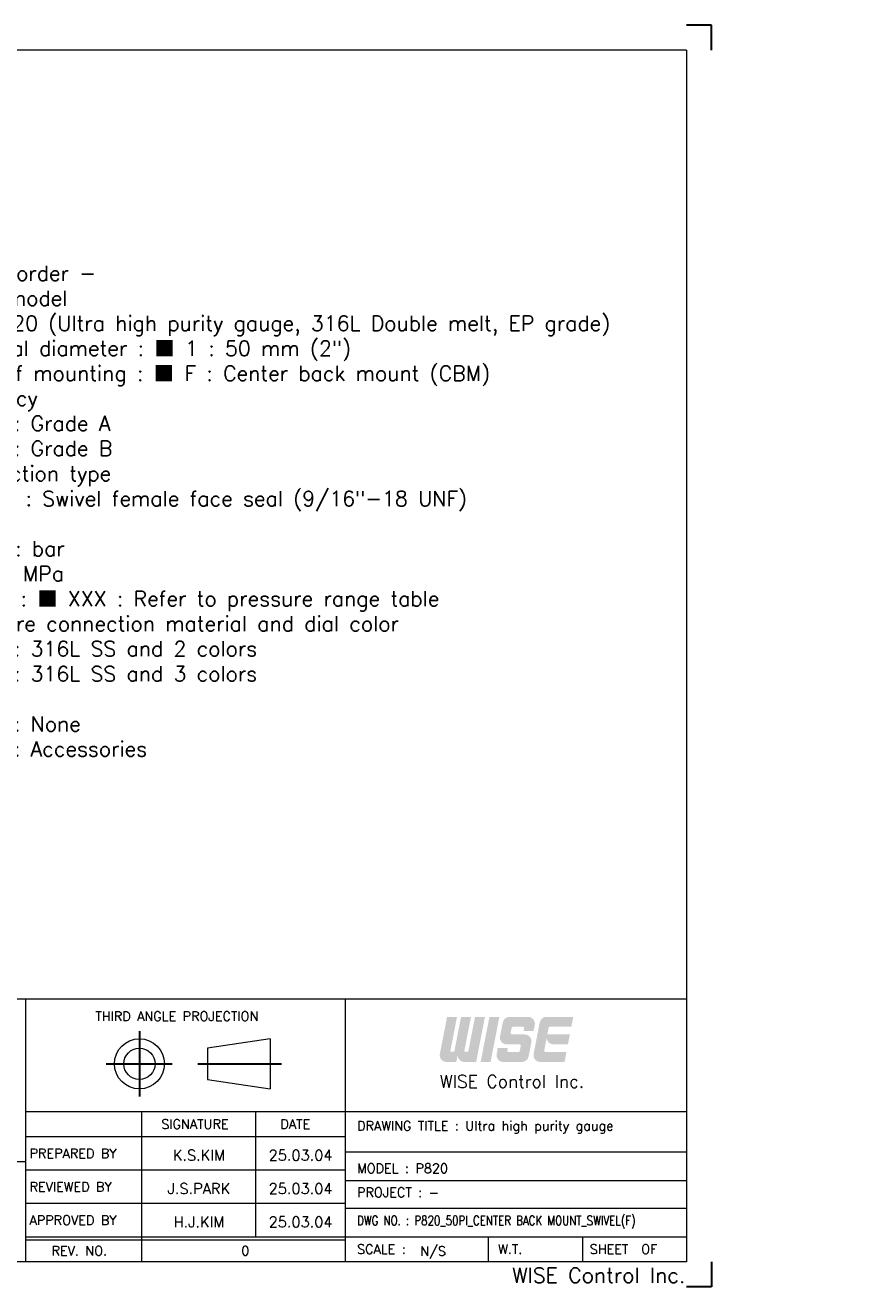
# Model space of a CAD drawing. Extents: x 418 to 806, y 7 to 259.
# Tile 2 of 2: x 637 to 806, y 7 to 259. Entities that reach past the tile are written whole.
import ezdxf
from ezdxf.enums import TextEntityAlignment as Align

# ---------------------------------------------------------------- set-up
doc = ezdxf.new("R2010")
doc.units = 0
doc.header["$LTSCALE"] = 17
doc.header["$MEASUREMENT"] = 0
doc.linetypes.add('CENTER', pattern=[2, 1.25, -0.25, 0.25, -0.25])
doc.linetypes.add('DASHEDX2', pattern=[1.5, 1, -0.5])
doc.layers.get('0').update_dxf_attribs({"linetype": 'DASHEDX2', "lineweight": 18})
doc.layers.add('4', color=4, linetype='CONTINUOUS', lineweight=30)
doc.styles.add('ROMANC', font='romans.shx', dxfattribs={"bigfont": 'whgtxt.shx'})
doc.styles.add('ROMANS', font='ROMANS.shx', dxfattribs={"bigfont": 'whgtxt.shx'})

msp = doc.modelspace()

# ---------------------------------------------------------------- hatches: boundary and pattern name
at = {"layer": '4', "linetype": 'CENTER'}
for points in [[(723.24, 53.369, 0.4142136), (724.59, 52.018), (726.939, 52.018), (728.689, 61.022), (726.708, 61.022), (725.361, 54.089), (724.55, 54.089), (725.898, 61.022), (723.917, 61.022), (722.569, 54.089), (721.759, 54.089), (723.107, 61.022), (721.126, 61.022), (719.688, 53.626, 0.4716306), (721.014, 52.018), (722.977, 52.018)], [(731.57, 61.022), (729.589, 61.022), (727.839, 52.018), (729.82, 52.018)], [(737.416, 53.111), (737.958, 55.902, 0.4716306), (736.632, 57.51), (734.097, 57.51, -0.4716306), (733.831, 57.832), (734.024, 58.823, -0.3590367), (734.289, 59.041), (736.26, 59.041, -0.4716306), (736.525, 58.719), (736.43, 58.231), (738.411, 58.231), (738.641, 59.414, 0.4716306), (737.315, 61.022), (733.584, 61.022, 0.3590367), (732.258, 59.929), (731.716, 57.138, 0.4716306), (733.041, 55.53), (735.577, 55.53, -0.4716306), (735.842, 55.208), (735.65, 54.218, -0.3590367), (735.385, 53.999), (733.414, 53.999, -0.4716306), (733.149, 54.321), (733.244, 54.809), (731.263, 54.809), (731.033, 53.626, 0.4716306), (732.359, 52.018), (736.09, 52.018, 0.3590367)], [(744.971, 53.999), (740.797, 53.999, -0.4716306), (740.532, 54.321), (740.767, 55.53), (741.03, 56.88, 0.4142136), (742.38, 55.53), (745.269, 55.53), (745.654, 57.51), (741.152, 57.51), (741.407, 58.823, -0.3590367), (741.672, 59.041), (745.951, 59.041), (746.337, 61.022), (740.967, 61.022, 0.3590367), (739.641, 59.929), (738.416, 53.626, 0.4716306), (739.742, 52.018), (744.586, 52.018)]]:
    msp.add_hatch(color=1, dxfattribs=at).paths.add_polyline_path(points)

# ---------------------------------------------------------------- linework, layer by layer
at = {"color": 4, "linetype": 'Continuous'}
for p, q in [((768.928, 254.108), (422.533, 254.108)), ((768.928, 254.108), (768.928, 12.112)), ((581.35, 64.634), (636.998, 64.634)), ((636.998, 64.634), (768.928, 64.634)), ((685.757, 56.64), (673.252, 54.764)), ((685.757, 56.64), (685.757, 46.635)), ((673.252, 54.764), (673.252, 48.511)), ((673.252, 48.511), (685.757, 46.635)), ((768.928, 12.112), (422.533, 12.112))]:
    msp.add_line(p, q, dxfattribs=at)
at = {"color": 3, "linetype": 'Continuous'}
for p, q in [((636.998, 12.112), (636.998, 64.634)), ((700.775, 64.634), (700.775, 12.112)), ((636.998, 42.124), (768.928, 42.124)), ((660.133, 12.112), (660.133, 42.124)), ((682.955, 17.114), (682.955, 42.124)), ((636.998, 37.122), (700.775, 37.122)), ((581.35, 32.12), (636.998, 32.12)), ((636.998, 30.453), (700.775, 30.453)), ((636.998, 23.783), (700.775, 23.783)), ((636.998, 16.489), (700.775, 16.489)), ((729.302, 17.114), (729.302, 12.112)), ((748.186, 17.114), (748.186, 12.112))]:
    msp.add_line(p, q, dxfattribs=at)
at = {"color": 7, "linetype": 'Continuous'}
for p, q in [((768.928, 33.996), (700.775, 33.996)), ((700.775, 28.369), (768.928, 28.369)), ((768.928, 22.741), (700.775, 22.741)), ((636.998, 17.114), (768.928, 17.114))]:
    msp.add_line(p, q, dxfattribs=at)
at = {"color": 4, "linetype": 'Continuous'}
for radius in [5.002, 3.126]:
    msp.add_circle((659.672, 51.637), radius, dxfattribs=at)
at = {"layer": '4', "color": 1}
for p, q in [((773.931, 259.11), (768.928, 259.11)), ((773.931, 254.108), (773.931, 259.11)), ((773.931, 12.112), (773.931, 7.11)), ((773.931, 7.11), (768.928, 7.11))]:
    msp.add_line(p, q, dxfattribs=at)
at = {"layer": '4', "color": 1, "linetype": 'CENTER'}
for p, q in [((659.672, 58.18), (659.672, 45.086)), ((653.023, 51.637), (666.217, 51.637)), ((671.355, 51.637), (688.061, 51.637))]:
    msp.add_line(p, q, dxfattribs=at)

# ---------------------------------------------------------------- texts
at = {"color": 3, "linetype": 'Continuous'}
for s, height, style, p in [('THIRD ANGLE PROJECTION', 1.87579, 'ROMANS', (650.862, 60.204)), ('SIGNATURE', 1.8758, 'ROMANS', (664.05, 38.668)), ('DATE', 1.8758, 'ROMANS', (687.829, 38.672)), ('DRAWING TITLE : Ultra high purity gauge', 1.87579, 'ROMANS', (703.15, 38.324)), ('PREPARED BY', 1.87579, 'ROMANS', (637.732, 32.806)), ('MODEL : P820', 1.87579, 'ROMANS', (703.15, 29.829)), ('REVIEWED BY', 1.87579, 'ROMANS', (637.732, 26.136)), ('PROJECT : -', 1.87579, 'ROMANS', (703.15, 25.033)), ('APPROVED BY', 1.87579, 'ROMANS', (637.732, 19.467)), ('REV. NO.', 1.8758, 'ROMANS', (642.119, 13.371)), ('0', 1.876, 'ROMANC', (680.017, 13.371)), ('SCALE :         ', 1.87579, 'ROMANS', (703.15, 13.693)), ('N/S', 1.8758, 'ROMANS', (715.753, 13.311)), ('W.T. ', 1.8758, 'ROMANS', (731.332, 13.693)), ('SHEET  OF', 1.8758, 'ROMANS', (749.62, 13.693))]:
    msp.add_text(s, height=height, dxfattribs=dict(at, style=style)).set_placement(p)
at = {"color": 3, "style": 'ROMANS'}
msp.add_text('WISE Control Inc.', height=2.50105, dxfattribs=at).set_placement((734.091, 48.127), align=Align.MIDDLE_CENTER)
at = {"color": 3, "linetype": 'Continuous', "style": 'ROMANS'}
for s, p in [('K.S.KIM', (671.544, 32.329)), ('25.03.04', (691.865, 32.329)), ('J.S.PARK', (671.544, 25.659)), ('25.03.04', (691.865, 25.659)), ('H.J.KIM', (671.544, 18.99)), ('25.03.04', (691.865, 18.99))]:
    msp.add_text(s, height=2.1259, dxfattribs=at).set_placement(p, align=Align.CENTER)
at = {"color": 3, "linetype": 'Continuous', "style": 'ROMANS', "width": 0.8}
msp.add_text('DWG NO. : P820_50PI_CENTER BACK MOUNT_SWIVEL(F)', height=1.87579, dxfattribs=at).set_placement((703.15, 19.405))
at = {"color": 3, "linetype": 'Continuous', "style": 'ROMANS'}
msp.add_text('WISE Control Inc.', height=3.00126, dxfattribs=at).set_placement((768.732, 7.9), align=Align.RIGHT)
at = {"color": 4, "insert": (615.599, 211.068), "char_height": 3, "attachment_point": 1, "style": 'ROMANS'}
msp.add_mtext_dynamic_auto_height_columns('\\pi3;{\\C3;- Main order -\\P\\pi0;1. Base model \\P    \\fGulim|b0|i0|c129|p50;■ \\Fromans,whgtxt|c129;P820 (Ultra high purity gauge, 316L Double melt, EP grade)\\P2. Nominal diameter : \\fGulim|b0|i0|c129|p50;■\\Fromans,whgtxt|c129; 1 : 50 mm (2") \\P3. Type of mounting : \\fGulim|b0|i0|c129|p50;■\\Fromans,whgtxt|c129; F : Center back mount (CBM)\\P4. Accuracy\\P    \\fGulim|b0|i0|c129|p50;□\\Fromans,whgtxt|c129; 3 : Grade A\\P    \\fGulim|b0|i0|c129|p50;□\\Fromans,whgtxt|c129; 4 : Grade B \\P5. Connection type \\P    \\fGulim|b0|i0|c129|p50;■\\Fromans,whgtxt|c129; SF : Swivel female face seal (9/16"-18 UNF)\\P6. Unit\\P    \\fGulim|b0|i0|c129|p50;□\\Fromans,whgtxt|c129; H : bar\\P    \\fGulim|b0|i0|c129|p50;□\\Fromans,whgtxt|c129; I : MPa \\P7. Range : \\fGulim|b0|i0|c129|p50;■\\Fromans,whgtxt|c129; XXX : Refer to pressure range table\\P8. Pressure connection material and dial color\\P    \\fGulim|b0|i0|c129|p50;□\\Fromans,whgtxt|c129; 4 : 316L SS and 2 colors\\P    \\fGulim|b0|i0|c129|p50;□\\Fromans,whgtxt|c129; 8 : 316L SS and 3 colors \\P9. Option\\P    \\fGulim|b0|i0|c129|p50;□\\Fromans,whgtxt|c129; 0 : None\\P    \\fGulim|b0|i0|c129|p50;□\\Fromans,whgtxt|c129; 1 : Accessories }', width=154.05447, gutter_width=0, height=87.704, count=1, dxfattribs=at)

doc.saveas('drawing.dxf')
